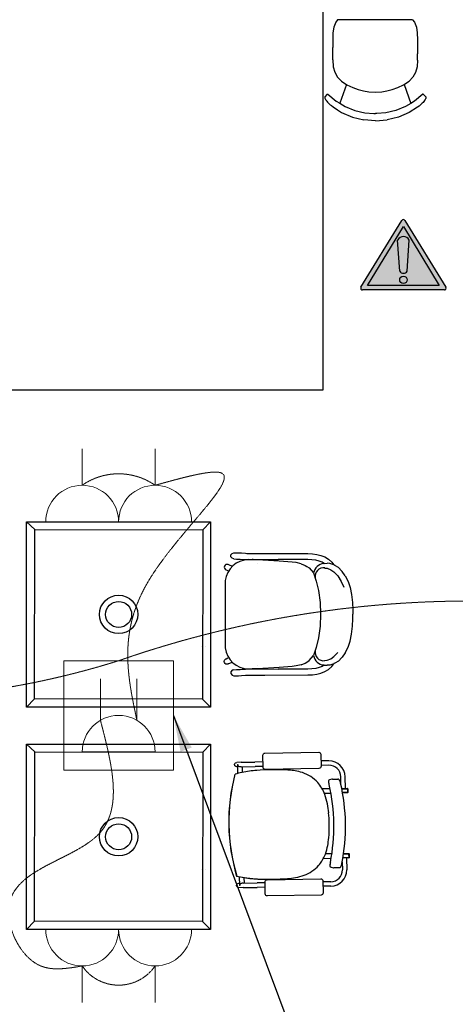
# Model space of a CAD drawing. Header units: millimetres. Extents: x -11575 to 52845, y -36266 to 23021.
# Tile 9 of 184: x 6820 to 8612, y 2187 to 6233. Entities that reach past the tile are written whole.
import ezdxf

# ---------------------------------------------------------------- set-up
doc = ezdxf.new("R2010")
doc.units = ezdxf.units.MM
doc.header["$MEASUREMENT"] = 0
doc.linetypes.add('HIDDENX2', pattern=[0.75, 0.5, -0.25])
doc.layers.get('0').update_dxf_attribs({"lineweight": 5})
doc.layers.add('GREY SCALE', color=9, linetype='Continuous', true_color=0x808080)
for name, color, linetype, lineweight, true_color in [('GREYSCALE', 9, 'Continuous', 0, 0x808080), ('M-MEP-ELPR-CKT', 7, 'HIDDENX2', 20, 0x960000), ('M-MEP-ELPR-SOCKET', 5, 'Continuous', 20, 0x0000ff)]:
    doc.layers.add(name, color=color, linetype=linetype, lineweight=lineweight, true_color=true_color)
doc.layers.add('M-MEP-ELLG-TEXT', color=7, linetype='Continuous', lineweight=20)
doc.layers.add('Warning Symbol', color=7, linetype='Continuous')
doc.styles.add('Oswald Light', font='txt')
doc.dimstyles.new('MDS-50', dxfattribs={"dimtxt": 100, "dimasz": 100, "dimexe": 50, "dimexo": 50, "dimgap": 25, "dimtad": 1, "dimdec": 0, "dimtxsty": 'Oswald Light', "dimcen": 0, "dimdle": 1.5875, "dimazin": 0, "dimtfac": 1, "dimtdec": 0, "dimtix": 1, "dimtmove": 0, "dimatfit": 0, "dimfxl": 1, "dimfrac": 2, "dimtolj": 1, "dimarcsym": 0})

# ---------------------------------------------------------------- blocks, each defined once
blk = doc.blocks.new('FLOOR PLAN')
at = {"layer": 'GREYSCALE', "color": 0, "lineweight": -2}
for p, q in [((8127.6, 6232.3), (8120.3, 6222.8)), ((8436.2, 6232.3), (8127.6, 6232.3)), ((8128.1, 6232.9), (8127.8, 6232.6)), ((8435.7, 6232.9), (8436, 6232.6)), ((8436.2, 6232.3), (8443.8, 6222.4)), ((8112.6, 6202.5), (8108.7, 6179.3)), ((8120.3, 6222.8), (8112.6, 6202.5)), ((8443.8, 6222.4), (8451.6, 6202.1)), ((8451.6, 6202.1), (8455.5, 6178.9)), ((8108.7, 6179.3), (8107.9, 6151)), ((8107.9, 6151), (8108, 6119.7)), ((8455.5, 6178.9), (8456.4, 6150.6)), ((8456.4, 6150.6), (8456.4, 6119.3)), ((8108, 6119.7), (8108, 6119.3)), ((8108, 6067.8), (8108, 6119.3)), ((8456.4, 6119.3), (8456.4, 6118.8)), ((8456.4, 6118.8), (8456.5, 6092.3)), ((8456.5, 6092.3), (8456.5, 6092.1)), ((8456.5, 6067.4), (8456.5, 6092.1)), ((8108, 6067.8), (8109.8, 6039.2)), ((8109.8, 6039.2), (8116.5, 6016.9)), ((8454.8, 6038.7), (8448.1, 6016.5)), ((8456.5, 6067.4), (8454.8, 6038.7)), ((8116.5, 6016.9), (8127.5, 5997.4)), ((8127.5, 5997.4), (8143.2, 5980.3)), ((8437.2, 5997), (8421.5, 5980)), ((8448.1, 6016.5), (8437.2, 5997)), ((8163.9, 5966.8), (8136.8, 5889.5)), ((8143.2, 5980.3), (8166.2, 5965.3)), ((8166.2, 5965.3), (8189.7, 5954.1)), ((8189.7, 5954.1), (8212.3, 5946)), ((8352.5, 5945.8), (8375.1, 5953.9)), ((8375.1, 5953.9), (8398.6, 5965)), ((8398.6, 5965), (8421.5, 5980)), ((8401.6, 5967), (8429.2, 5889.1)), ((8075.5, 5916.3), (8075, 5915.4)), ((8075, 5915.4), (8075, 5913.1)), ((8075, 5913.1), (8075.1, 5912.1)), ((8075.1, 5912.1), (8075.4, 5910.4)), ((8075.4, 5910.4), (8076.4, 5908.1)), ((8085.3, 5926.8), (8075.5, 5916.3)), ((8076.4, 5908.1), (8078, 5905.2)), ((8085.3, 5926.8), (8086.2, 5927.3)), ((8086.2, 5927.3), (8087.1, 5927.4)), ((8087.1, 5927.4), (8088, 5926.9)), ((8088, 5926.9), (8121.3, 5898.9)), ((8212.3, 5946), (8234.4, 5940.2)), ((8234.4, 5940.2), (8255.8, 5936.8)), ((8255.8, 5936.8), (8282.4, 5935.3)), ((8282.4, 5935.3), (8309, 5936.7)), ((8309, 5936.7), (8330.4, 5940.1)), ((8330.4, 5940.1), (8352.5, 5945.8)), ((8477.9, 5926.4), (8444.6, 5898.5)), ((8478.8, 5926.9), (8477.9, 5926.4)), ((8479.8, 5926.8), (8478.8, 5926.9)), ((8480.6, 5926.3), (8479.8, 5926.8)), ((8480.6, 5926.3), (8490.4, 5915.8)), ((8489.6, 5907.5), (8487.9, 5904.7)), ((8490.6, 5909.9), (8489.6, 5907.5)), ((8490.4, 5915.8), (8490.9, 5914.9)), ((8490.9, 5911.6), (8490.6, 5909.9)), ((8490.9, 5914.9), (8490.9, 5912.6)), ((8490.9, 5912.6), (8490.9, 5911.6)), ((8078.5, 5904.5), (8078, 5905.2)), ((8078.5, 5904.5), (8080.3, 5901.9)), ((8080.3, 5901.9), (8080.7, 5901.3)), ((8080.7, 5901.3), (8083.5, 5897.7)), ((8083.5, 5897.7), (8086.7, 5893.9)), ((8086.7, 5893.9), (8090.4, 5890)), ((8090.4, 5890), (8094.5, 5886)), ((8094.5, 5886), (8098.8, 5882.2)), ((8103.3, 5878.6), (8098.8, 5882.2)), ((8103.3, 5878.6), (8109.5, 5874.6)), ((8109.5, 5874.6), (8127.3, 5863.1)), ((8121.3, 5898.9), (8136.8, 5889.5)), ((8136.8, 5889.5), (8158.4, 5876.4)), ((8158.4, 5876.4), (8198.4, 5860)), ((8407.6, 5876.1), (8367.7, 5859.7)), ((8429.2, 5889.1), (8407.6, 5876.1)), ((8456.5, 5874.1), (8422, 5851.9)), ((8444.6, 5898.5), (8429.2, 5889.1)), ((8462.7, 5878.1), (8456.5, 5874.1)), ((8462.7, 5878.1), (8467.2, 5881.7)), ((8471.5, 5885.5), (8467.2, 5881.7)), ((8475.6, 5889.5), (8471.5, 5885.5)), ((8479.3, 5893.4), (8475.6, 5889.5)), ((8482.5, 5897.2), (8479.3, 5893.4)), ((8485.3, 5900.8), (8482.5, 5897.2)), ((8485.7, 5901.4), (8485.3, 5900.8)), ((8487.5, 5904), (8485.7, 5901.4)), ((8487.5, 5904), (8487.9, 5904.7)), ((8127.3, 5863.1), (8144.1, 5852.2)), ((8144.1, 5852.2), (8188.5, 5832.9)), ((8188.5, 5832.9), (8235.2, 5821.1)), ((8198.4, 5860), (8240.2, 5849.9)), ((8240.2, 5849.9), (8277.3, 5847.8)), ((8277.3, 5847.8), (8278.1, 5847.8)), ((8278.1, 5847.8), (8283.1, 5847.5)), ((8288, 5847.8), (8283.1, 5847.5)), ((8288.9, 5847.8), (8288, 5847.8)), ((8325.9, 5849.8), (8288.9, 5847.8)), ((8367.7, 5859.7), (8325.9, 5849.8)), ((8377.7, 5832.7), (8331, 5821)), ((8422, 5851.9), (8377.7, 5832.7)), ((8283.1, 5818.1), (8235.2, 5821.1)), ((8283.1, 5818.1), (8331, 5821)), ((6848.5, 4169.8), (6881.9, 4137.7)), ((7605.4, 4169.8), (7573.3, 4136.3)), ((7688.8, 4033.5), (7693.3, 4039.6)), ((7688.8, 4025.9), (7688.8, 4033.5)), ((7693.3, 4019.9), (7688.8, 4025.9)), ((7693.3, 4039.6), (7700.4, 4041.9)), ((7700.4, 4017.5), (7693.3, 4019.9)), ((7700.4, 4041.9), (7700.6, 4041.9)), ((7700.4, 4017.5), (7711.5, 4016.2)), ((7700.6, 4041.9), (7700.8, 4041.9)), ((7700.8, 4041.9), (7720.4, 4041.9)), ((7711.5, 4016.2), (7714.5, 4016.1)), ((7714.5, 4016.1), (7726.7, 4015.9)), ((7720.4, 4041.9), (7732.9, 4041.6)), ((7726.7, 4015.9), (7735.4, 4015.2)), ((7732.9, 4041.6), (7748.3, 4040.3)), ((7735.4, 4015.2), (7748.7, 4014.5)), ((7748.3, 4040.3), (7753.6, 4040)), ((7748.7, 4014.5), (7753.6, 4014.5)), ((7753.6, 4040), (7764.2, 4039.9)), ((7753.6, 4014.5), (7764.1, 4014.4)), ((7764.1, 4014.4), (7782.5, 4014.3)), ((7764.2, 4039.9), (7782.6, 4039.8)), ((7779.2, 4014.4), (7776.4, 4014.2)), ((7779.7, 4014.4), (7779.2, 4014.4)), ((7797.6, 4013.9), (7779.7, 4014.4)), ((7782.5, 4014.3), (7828, 4014.2)), ((7782.6, 4039.8), (7828.1, 4039.7)), ((7886.6, 4008.1), (7797.6, 4013.9)), ((7828, 4014.2), (7882.8, 4015.1)), ((7828.1, 4039.7), (8005.8, 4038.9)), ((8005, 4014.6), (7882.9, 4015.1)), ((7922.8, 4005.8), (7886.6, 4008.1)), ((7940.1, 4004.4), (7922.8, 4005.8)), ((8022.3, 4013.7), (8005, 4014.6)), ((8005.8, 4038.9), (8024.4, 4038)), ((8037.8, 4011.8), (8022.3, 4013.7)), ((8024.4, 4038), (8042.1, 4035.7)), ((8051.5, 4008.5), (8037.8, 4011.8)), ((8042.1, 4035.7), (8058.9, 4031.7)), ((8063.8, 4003.5), (8051.5, 4008.5)), ((8058.9, 4031.7), (8074.8, 4025.2)), ((8074.8, 4025.2), (8089.7, 4016)), ((8089.7, 4016), (8103.3, 4003.6)), ((7662.2, 3987.6), (7661.3, 3983.2)), ((7661.3, 3983.2), (7662.2, 3978.8)), ((7664.7, 3991.4), (7662.2, 3987.6)), ((7662.2, 3978.8), (7664.7, 3975)), ((7668.4, 3993.9), (7664.7, 3991.4)), ((7664.7, 3975), (7668.4, 3972.5)), ((7672.9, 3994.8), (7668.4, 3993.9)), ((7668.4, 3972.5), (7668.6, 3972.4)), ((7668.6, 3972.4), (7675.6, 3969)), ((7677.3, 3993.9), (7672.9, 3994.8)), ((7677.4, 3993.8), (7677.3, 3993.9)), ((7683.1, 3991.2), (7677.4, 3993.8)), ((7693.2, 3988), (7683.1, 3991.2)), ((7797, 3999.7), (7797, 3999.7)), ((7957.4, 4002), (7940.1, 4004.4)), ((7977.3, 3997.3), (7957.4, 4002)), ((7977.3, 3997.3), (7994.6, 3990.5)), ((7994.6, 3990.5), (8001.4, 3986.1)), ((8001.4, 3986.1), (8010.8, 3980.1)), ((8010.8, 3980.1), (8029.1, 3959.5)), ((8062.3, 3999.5), (8062.3, 3999.5)), ((8072.5, 3998.1), (8063.8, 4003.5)), ((8071, 3998), (8072.5, 3998.1)), ((8072.5, 3998.1), (8084.9, 3999.1)), ((8074.2, 3980), (8075, 3979.9)), ((8075, 3979.9), (8084.6, 3978.6)), ((8084.6, 3978.6), (8099.5, 3972.5)), ((8096, 3998), (8084.9, 3999.1)), ((8100.4, 3997.4), (8096, 3998)), ((8099.5, 3972.5), (8112.8, 3963.7)), ((8111.8, 3992.8), (8100.4, 3997.4)), ((8103.3, 4003.6), (8111.8, 3992.8)), ((8112.7, 3992.4), (8111.8, 3992.8)), ((8115.8, 3990.6), (8112.7, 3992.4)), ((8130.7, 3982), (8115.8, 3990.6)), ((8145.3, 3967.5), (8130.7, 3982)), ((8146.8, 3966.1), (8145.3, 3967.5)), ((8159.4, 3948.4), (8146.8, 3966.1)), ((7665.2, 3928.1), (7665.2, 3651.3)), ((8029.1, 3959.5), (8039.6, 3925.9)), ((8039.6, 3925.9), (8048.6, 3886.9)), ((8112.8, 3963.7), (8128.9, 3947.2)), ((8128.9, 3947.2), (8142.8, 3925.1)), ((8142.8, 3925.1), (8152.7, 3901.8)), ((8159.4, 3948.4), (8170.8, 3924.7)), ((8170.8, 3924.7), (8178.8, 3900.2)), ((8048.6, 3886.9), (8055.6, 3838.4)), ((8178.8, 3900.2), (8185.2, 3870.7)), ((8185.2, 3870.7), (8189.1, 3838.5)), ((8055.6, 3838.4), (8057.9, 3789.7)), ((8189.1, 3838.5), (8190.2, 3807.6)), ((8190.2, 3807.6), (8190, 3789.7)), ((8057.9, 3789.6), (8055.6, 3740.9)), ((8057.9, 3789.7), (8057.9, 3789.7)), ((8057.9, 3789.7), (8057.9, 3789.6)), ((8189.1, 3740.8), (8190.2, 3771.7)), ((8190.2, 3771.7), (8190, 3789.6)), ((8055.6, 3740.9), (8048.6, 3692.4)), ((8185.2, 3708.6), (8189.1, 3740.8)), ((8048.6, 3692.4), (8039.6, 3653.4)), ((8178.8, 3679.1), (8185.2, 3708.6)), ((7567.4, 3656.3), (7567.7, 3656.3)), ((7585.3, 3656.6), (7585.6, 3656.6)), ((8039.6, 3653.4), (8029.1, 3619.8)), ((8159.4, 3630.9), (8170.8, 3654.6)), ((8170.8, 3654.6), (8178.8, 3679.1)), ((7662.2, 3600.5), (7664.7, 3604.3)), ((7664.7, 3604.3), (7668.4, 3606.8)), ((7668.4, 3606.8), (7668.6, 3606.9)), ((7668.6, 3606.9), (7675.6, 3610.3)), ((8010.8, 3599.2), (8029.1, 3619.8)), ((8084.6, 3600.7), (8099.5, 3606.8)), ((8099.5, 3606.8), (8112.8, 3615.6)), ((8112.8, 3615.6), (8128.9, 3632.1)), ((8145.3, 3611.8), (8130.7, 3597.3)), ((8146.8, 3613.2), (8145.3, 3611.8)), ((8159.4, 3630.9), (8146.8, 3613.2)), ((7661.3, 3596.1), (7662.2, 3600.5)), ((7662.2, 3591.7), (7661.3, 3596.1)), ((7664.7, 3587.9), (7662.2, 3591.7)), ((7668.4, 3585.4), (7664.7, 3587.9)), ((7672.9, 3584.5), (7668.4, 3585.4)), ((7677.3, 3585.4), (7672.9, 3584.5)), ((7677.4, 3585.5), (7677.3, 3585.4)), ((7683.1, 3588.1), (7677.4, 3585.5)), ((7693.2, 3591.3), (7683.1, 3588.1)), ((7700.4, 3561.8), (7693.3, 3559.5)), ((7700.4, 3561.8), (7711.5, 3563.2)), ((7711.5, 3563.2), (7714.5, 3563.2)), ((7714.5, 3563.2), (7726.7, 3563.4)), ((7726.7, 3563.4), (7735.4, 3564.1)), ((7735.4, 3564.1), (7748.7, 3564.8)), ((7748.7, 3564.8), (7753.6, 3564.9)), ((7753.6, 3564.9), (7764.1, 3564.9)), ((7764.1, 3564.9), (7782.5, 3565)), ((7779.2, 3565), (7776.4, 3565.1)), ((7779.7, 3565), (7779.2, 3565)), ((7797.6, 3565.5), (7779.7, 3565)), ((7782.5, 3565), (7828, 3565.1)), ((7797, 3579.6), (7797, 3579.6)), ((7886.6, 3571.2), (7797.6, 3565.5)), ((7828, 3565.1), (7882.8, 3564.2)), ((8005, 3564.7), (7882.9, 3564.2)), ((7922.8, 3573.5), (7886.6, 3571.2)), ((7940.1, 3574.9), (7922.8, 3573.5)), ((7957.4, 3577.3), (7940.1, 3574.9)), ((7977.3, 3582), (7957.4, 3577.3)), ((7977.3, 3582), (7994.6, 3588.8)), ((7994.6, 3588.8), (8001.4, 3593.2)), ((8001.4, 3593.2), (8010.8, 3599.2)), ((8022.3, 3565.6), (8005, 3564.7)), ((8037.8, 3567.6), (8022.3, 3565.6)), ((8051.5, 3570.9), (8037.8, 3567.6)), ((8063.8, 3575.8), (8051.5, 3570.9)), ((8062.3, 3579.8), (8062.3, 3579.8)), ((8072.5, 3581.2), (8063.8, 3575.8)), ((8071, 3581.4), (8072.5, 3581.2)), ((8072.5, 3581.2), (8084.9, 3580.2)), ((8074.2, 3599.3), (8075, 3599.4)), ((8074.8, 3554.1), (8089.7, 3563.3)), ((8075, 3599.4), (8084.6, 3600.7)), ((8096, 3581.3), (8084.9, 3580.2)), ((8089.7, 3563.3), (8103.3, 3575.8)), ((8100.4, 3581.9), (8096, 3581.3)), ((8111.8, 3586.5), (8100.4, 3581.9)), ((8103.3, 3575.8), (8111.8, 3586.5)), ((8112.7, 3586.9), (8111.8, 3586.5)), ((8115.8, 3588.7), (8112.7, 3586.9)), ((8130.7, 3597.3), (8115.8, 3588.7)), ((7693.3, 3559.5), (7688.8, 3553.4)), ((7688.8, 3553.4), (7688.8, 3545.8)), ((7688.8, 3545.8), (7693.3, 3539.8)), ((7693.3, 3539.8), (7700.4, 3537.4)), ((7700.4, 3537.4), (7700.6, 3537.4)), ((7700.6, 3537.4), (7700.8, 3537.4)), ((7700.8, 3537.4), (7720.4, 3537.4)), ((7720.4, 3537.4), (7732.9, 3537.7)), ((7732.9, 3537.7), (7748.3, 3539)), ((7748.3, 3539), (7753.6, 3539.4)), ((7753.6, 3539.4), (7764.2, 3539.4)), ((7764.2, 3539.4), (7782.6, 3539.5)), ((7782.6, 3539.5), (7828.1, 3539.6)), ((7828.1, 3539.6), (8005.8, 3540.4)), ((8005.8, 3540.4), (8024.4, 3541.4)), ((8024.4, 3541.4), (8042.1, 3543.6)), ((8042.1, 3543.6), (8058.9, 3547.6)), ((8058.9, 3547.6), (8074.8, 3554.1)), ((6848.5, 3408.4), (6880.6, 3441.9)), ((7605.4, 3408.4), (7571.9, 3440.5)), ((6848.5, 3256), (6881.9, 3223.9)), ((7605.4, 3256), (7573.3, 3222.6)), ((7821.2, 3160.9), (7820.4, 3210.5)), ((7828.8, 3219.2), (8049.8, 3222.9)), ((8058.5, 3214.5), (8059.4, 3164.9)), ((7730.6, 3181.4), (7712.6, 3181.1)), ((7715.4, 3163), (7712.9, 3162.9)), ((7715.3, 3172), (7716.7, 3172.1)), ((7715.3, 3171.9), (7715.9, 3135.7)), ((7715.3, 3171.9), (7715.3, 3171.9)), ((7716.7, 3172.1), (7716.7, 3172.1)), ((7730.9, 3163.2), (7725.9, 3163.1)), ((7730.6, 3181.4), (7787.7, 3182.3)), ((7730.9, 3163.2), (7788, 3164.2)), ((7735, 3163.3), (7735.3, 3140)), ((7820.8, 3182.9), (7787.7, 3182.3)), ((7821.1, 3164.7), (7788, 3164.2)), ((8051, 3156.2), (7829.9, 3152.5)), ((8091.6, 3187.5), (8059, 3186.9)), ((8091.9, 3169.3), (8059.3, 3168.8)), ((7705.2, 3132.8), (7705.2, 3132.8)), ((7705.6, 3132.8), (7705.6, 3132.8)), ((8141.3, 3089), (8140.8, 3122)), ((8159.7, 3074.1), (8158.9, 3122.4)), ((8092.5, 3089.9), (8092.5, 3089.9)), ((8104.4, 3111.9), (8094.8, 3109.2)), ((8106, 3112.1), (8128, 3112.5)), ((8106, 3112.1), (8106, 3112.1)), ((8096.2, 3073), (8064.5, 3072.5)), ((8073.1, 3054.5), (8099.7, 3054.9)), ((8144.6, 3073.8), (8168.9, 3074.3)), ((8168.6, 3073.1), (8144.8, 3072.7)), ((8144.8, 3072.7), (8168.9, 3073.1)), ((8168.8, 3057.3), (8147.8, 3056.9)), ((8169.2, 3056.1), (8148, 3055.8)), ((8168.6, 3073.1), (8168.8, 3057.3)), ((8169.2, 3057.3), (8168.8, 3057.3)), ((8168.9, 3073.1), (8169.2, 3057.3)), ((8170.1, 3073.1), (8170.4, 3057.3)), ((7680.4, 2923), (7679.9, 2923)), ((7679.9, 2923), (7679.9, 2923)), ((7680.4, 2923), (7679.9, 2923)), ((7680.4, 2923), (7680.5, 2923)), ((7680.5, 2923), (7680.4, 2923)), ((7680.4, 2923), (7680.4, 2923)), ((7680.5, 2923), (7680.5, 2923)), ((8104, 2805.3), (8077.4, 2804.8)), ((8173.1, 2805.2), (8152.1, 2804.9)), ((8152.1, 2804.9), (8173.4, 2805.2)), ((8152.3, 2806.1), (8173.4, 2806.4)), ((8173.1, 2805.2), (8173.4, 2789.5)), ((8173.4, 2805.2), (8173.7, 2789.5)), ((8174.6, 2805.2), (8174.9, 2789.5)), ((8069.4, 2786.5), (8101.1, 2787.1)), ((8145.5, 2765.9), (8145.5, 2765.9)), ((8146.7, 2772.2), (8147.2, 2739.6)), ((8173.7, 2788.3), (8149.5, 2787.9)), ((8173.4, 2789.5), (8149.7, 2789.1)), ((8164.6, 2788.1), (8165.4, 2739.9)), ((8173.7, 2789.5), (8173.4, 2789.5)), ((7567.4, 2742.5), (7567.7, 2742.5)), ((7585.3, 2742.9), (7585.6, 2742.9)), ((7723, 2711.6), (7723.6, 2675.4)), ((8100.8, 2750.4), (8110.5, 2748.1)), ((8110.5, 2748.1), (8110.5, 2748.1)), ((8134.2, 2748.3), (8112.2, 2747.9)), ((7723.5, 2684.3), (7721, 2684.3)), ((7725.1, 2675.3), (7723.7, 2675.2)), ((7723.7, 2675.2), (7723.7, 2675.2)), ((7726.9, 2680.9), (7726.9, 2680.9)), ((7739, 2684.6), (7734, 2684.5)), ((7739, 2684.6), (7796.1, 2685.5)), ((7742.6, 2707.9), (7743, 2684.7)), ((7829.2, 2686.1), (7796.1, 2685.5)), ((7830, 2640.6), (7829.1, 2690.2)), ((7837.5, 2698.9), (8058.6, 2702.6)), ((8067.3, 2694.2), (8068.1, 2644.6)), ((8100, 2690.7), (8067.4, 2690.1)), ((8100.3, 2672.5), (8067.7, 2672)), ((7739.3, 2666.4), (7721.3, 2666.1)), ((7739.3, 2666.4), (7796.4, 2667.4)), ((7829.5, 2668), (7796.4, 2667.4)), ((8059.7, 2636), (7838.7, 2632.2)), ((6848.5, 2494.7), (6880.6, 2528.2)), ((7605.4, 2494.7), (7571.9, 2526.8))]:
    blk.add_line(p, q, dxfattribs=at)
at = {"layer": 'GREYSCALE', "color": 0, "lineweight": -2, "ltscale": 3}
for p, q in [((6848.5, 3408.4), (6848.5, 4169.8)), ((6848.5, 4169.8), (7605.4, 4169.8)), ((7605.4, 4169.8), (7605.4, 3408.4)), ((6880.6, 3441.9), (6881.9, 4137.7)), ((6881.9, 4137.7), (7573.3, 4136.3)), ((7573.3, 4136.3), (7571.9, 3440.5)), ((7571.9, 3440.5), (6880.6, 3441.9)), ((7605.4, 3408.4), (6848.5, 3408.4)), ((6848.5, 2494.7), (6848.5, 3256)), ((6848.5, 3256), (7605.4, 3256)), ((7605.4, 3256), (7605.4, 2494.7)), ((6880.6, 2528.2), (6881.9, 3223.9)), ((6881.9, 3223.9), (7573.3, 3222.6)), ((7573.3, 3222.6), (7571.9, 2526.8)), ((7571.9, 2526.8), (6880.6, 2528.2)), ((7605.4, 2494.7), (6848.5, 2494.7))]:
    blk.add_line(p, q, dxfattribs=at)
at = {"layer": 'GREYSCALE', "color": 0, "lineweight": -2}
for centre, radius in [((7226.9, 3789.1), 78.9), ((7226.9, 3789.1), 53.5), ((7226.9, 2875.4), 78.9), ((7226.9, 2875.4), 53.5)]:
    blk.add_circle(centre, radius, dxfattribs=at)
for centre, radius, start, end in [((7763.3, 3915.5), 98.9, 91.6449, 172.7091), ((8074.2, 3952.4), 45.6, 94.121, 171.1136), ((8069.4, 3945.9), 34.5, 80.6552, 191.7599), ((7763.3, 3663.8), 98.9, 187.2909, 268.3551), ((8074.2, 3626.9), 45.6, 188.8864, 265.879), ((8069.4, 3633.4), 34.5, 168.2401, 279.3448), ((7724.8, 3172.1), 9.56, 180.1635, 180.9463), ((7726, 3172.4), 9.3, 181.9227, 218.9064), ((8092.7, 3121.2), 66.2, 0.9673, 90.9673), ((8092.7, 3121.2), 48.1, 0.9673, 90.9673), ((8454.7, 2936.1), 774.9, 165.2893, 180.9674), ((8455.6, 2936.1), 775.4, 165.2991, 180.9677), ((7820.4, 2719.4), 429, 101.5099, 105.5079), ((7837, 2626.7), 523.2, 94.5636, 101.2753), ((7862.6, 2310.7), 840.3, 90.7865, 94.5894), ((7873.9, 1521), 1630, 89.658, 90.8014), ((7879.8, 2313.1), 837.9, 88.1463, 89.7404), ((7893.4, 2713.4), 437.4, 85.4521, 88.2202), ((7906.4, 2870), 280.2, 80.4961, 85.5792), ((7920.8, 2953.3), 195.7, 71.5558, 80.6268), ((7935.3, 2995.5), 151.1, 42.6719, 71.7095), ((7932.1, 2997.7), 152, 20.0205, 41.2399), ((8097.7, 3102.9), 7.53, 163.8076, 179.9747), ((8102.4, 3102.8), 12.2, 179.4938, 185.0913), ((8115.6, 3103.9), 25.5, 185.0254, 188.3357), ((8136.8, 3106.9), 46.9, 188.2091, 190.2721), ((8096.4, 3103.3), 6.23, 105.5829, 163.8827), ((8196, 3117.6), 107.1, 190.2585, 191.6592), ((8286.5, 3136.2), 199.5, 191.6174, 192.4818), ((8385.1, 3157.9), 300.4, 192.4617, 193.0826), ((7348.3, 2917.2), 764, 348.8689, 13.0657), ((8106.2, 3105.5), 6.68, 91.0076, 105.3639), ((8128.1, 3105.7), 6.85, 75.2807, 90.8297), ((8127.9, 3105.1), 7.45, 51.028, 74.8649), ((8126.2, 3103), 10.2, 37.2975, 50.9436), ((8120.1, 3098.4), 17.8, 27.4686, 37.1709), ((8109.4, 3092.6), 29.9, 24.0535, 27.8256), ((8096.6, 3087), 44, 19.2026, 23.9447), ((8081.4, 3081.7), 60, 13.0307, 19.1648), ((7375.4, 2917.6), 784.9, 348.8528, 13.0818), ((7850.5, 2966.4), 239.4, 10.5401, 20.3729), ((8168.9, 3073), 1.21, 0.9673, 90.9673), ((8169.1, 3057.3), 1.21, 270.9673, 0.9673), ((7722, 2941.9), 370.3, 4.9572, 10.6248), ((7469.4, 2921.2), 623.7, 0.8016, 4.8461), ((8454.7, 2936.1), 774.9, 180.9673, 196.6453), ((8455.6, 2936.1), 775.4, 180.967, 196.6354), ((8455.7, 2936.1), 775.4, 180.967, 196.6354), ((7440.7, 2917.3), 652.5, 358.7096, 1.1115), ((7664, 2910.4), 429.2, 353.6902, 358.9578), ((7806.1, 2894.3), 286.1, 347.2013, 353.7631), ((7943.3, 2851.3), 141.7, 318.6205, 337.0216), ((7891.6, 2874.1), 198.3, 336.7677, 347.4167), ((8173.4, 2805.2), 1.21, 0.9673, 90.9673), ((7937, 2860.4), 152.6, 290.3202, 317.6266), ((8129.8, 2755.6), 33.9, 172.9211, 175.4963), ((8112, 2757), 16, 175.5973, 180.6954), ((8104.8, 2757), 8.76, 180.9643, 189.9091), ((8102.3, 2756.5), 6.28, 189.1696, 256.1755), ((8164.8, 2751.2), 69.2, 170.8606, 172.8479), ((8242.2, 2738.9), 147.5, 169.824, 170.9263), ((8376.3, 2714.8), 283.8, 168.8428, 169.8128), ((8129.9, 2759.4), 13, 320.0726, 329.1815), ((8123.3, 2763.5), 20.7, 329.0102, 334.0778), ((8115.9, 2767.1), 28.8, 333.9665, 337.9098), ((8103.1, 2772.3), 42.7, 337.9313, 342.813), ((8087.1, 2777.3), 59.5, 342.7395, 348.9312), ((8173.7, 2789.5), 1.21, 270.9673, 0.9673), ((7817.2, 3151.8), 450.1, 256.5192, 265.0906), ((7816.6, 3146.4), 444.6, 256.4925, 264.535), ((7816.7, 3147), 445.2, 256.4995, 264.4595), ((7919.4, 2908.8), 204, 279.8779, 290.2278), ((8099.2, 2738.8), 48.1, 270.9673, 0.9673), ((8099.2, 2738.8), 66.2, 270.9673, 0.9673), ((8112.1, 2754.6), 6.68, 256.5667, 270.9335), ((8134, 2755.2), 6.97, 271.256, 303.9133), ((8133, 2756.7), 8.76, 303.8582, 320.3742), ((7732.7, 2675.5), 9.08, 180.9675, 181.7919), ((7734.4, 2675.3), 9.32, 143.0595, 179.9806), ((7834.2, 3318.5), 617.6, 264.3858, 268.8641), ((7831.7, 3287.2), 586.2, 264.3753, 267.645), ((7831.2, 3290.7), 589.7, 264.8921, 267.392), ((7839.4, 3465.5), 764.7, 267.3778, 269.7727), ((7841.6, 3539.1), 838.3, 267.6711, 271.0925), ((7841.9, 3594.8), 894, 268.72, 271.0837), ((7840.8, 3716.6), 1015.8, 269.7456, 271.6683), ((7832.7, 4123.7), 1423, 271.0501, 272.3598), ((7832.1, 4119.8), 1419.1, 271.5476, 272.0323), ((7862.7, 3467.3), 765.9, 272.1435, 274.4326), ((7895.9, 3043.3), 340.6, 274.3694, 279.8917)]:
    blk.add_arc(centre, radius, start, end, dxfattribs=at)
at = {"layer": 'GREYSCALE', "color": 0, "lineweight": -2, "extrusion": (0, 0, -1)}
for centre, major_axis, ratio, start_param, end_param in [((7829, 3210.6), (6.21, -6.01), 0.992436, 2.359991, 3.923195), ((8049.9, 3214.3), (6.01, 6.21), 0.992436, -0.781602, 0.781602), ((7712.8, 3172), (0.15, -9.07), 0.999507, 0, 3.141593), ((7725.8, 3172.2), (-0.15, 9.07), 0.999507, 3.141593, 4.052444), ((7829.8, 3161.1), (6.01, 6.21), 0.992436, 2.359991, 3.923195), ((8050.7, 3164.8), (6.21, -6.01), 0.992436, -0.781602, 0.781602), ((7721.1, 2675.2), (0.15, -9.07), 0.999507, 0, 3.141593), ((7734.2, 2675.4), (0.15, -9.07), 0.999507, 2.230741, 3.141593), ((7837.8, 2690.3), (-6.21, 6.01), 0.992436, -0.781602, 0.781602), ((8058.7, 2694), (-6.01, -6.21), 0.992436, 2.359991, 3.923195), ((7838.6, 2640.8), (-6.01, -6.21), 0.992436, -0.781602, 0.781602), ((8059.5, 2644.6), (-6.21, 6.01), 0.992436, 2.359991, 3.923195)]:
    blk.add_ellipse(centre, major_axis=major_axis, ratio=ratio, start_param=start_param, end_param=end_param, dxfattribs=at)
blk = doc.blocks.new('13A DSSO-FB')
at = {"color": 0}
blk.add_lwpolyline([(-150, 150), (150, 150), (150, -150), (-150, -150)], close=True, dxfattribs=at)
for points in [[(-50, -13.4), (-50, 100)], [(50, -13.4), (50, 100)]]:
    blk.add_lwpolyline(points, dxfattribs=at)
blk.add_lwpolyline([(-100, -100), (100, -100, 1), (-100, -100)], format="xyb", dxfattribs=at)
blk = doc.blocks.new('13A SSSO')
at = {"color": 0}
blk.add_lwpolyline([(0, 100), (0, 200)], dxfattribs=at)
blk.add_lwpolyline([(-100, 0), (100, 0, 1), (-100, 0)], format="xyb", dxfattribs=at)
blk = doc.blocks.new('A$C759E7B6B')
at = {"layer": 'Warning Symbol', "true_color": 0xed1f24}
h = blk.add_hatch(color=240, dxfattribs=at)
h.dxf.hatch_style = 1
h.paths.add_polyline_path([(8.5, 381.4, 0.559648), (-8.7, 381.1), (-233.2, 15.2, 0.579652), (-224.5, 0), (224.5, 0, 0.592995), (233, 15.6)])
h.paths.add_polyline_path([(196.7, 25.3), (-196.7, 25.3), (0, 347.8)], flags=16)
h.paths.add_polyline_path([(0, 294, -0.249038), (32.2, 273.5), (20.1, 102.9, -0.288902), (0, 92, -0.288902), (-20.1, 102.9), (-32.2, 273.5, -0.249038)], flags=0)
h.paths.add_polyline_path([(20.7, 55.6, -1), (-20.7, 55.6, -1)], flags=0)
at = {"layer": 'Warning Symbol', "true_color": 0xf1eb1f}
h = blk.add_hatch(color=2, dxfattribs=at)
h.dxf.hatch_style = 1
h.paths.add_polyline_path([(-196.7, 25.3), (196.7, 25.3), (0, 347.8)])
h.paths.add_polyline_path([(-32.2, 273.5, -0.249038), (0, 294, -0.249038), (32.2, 273.5), (20.1, 102.9, -0.288902), (0, 92, -0.288902), (-20.1, 102.9)], flags=16)
h.paths.add_polyline_path([(20.7, 55.6, -1), (-20.7, 55.6, -1)], flags=16)
at = {"layer": 'Warning Symbol', "true_color": 0xed1f24}
h = blk.add_hatch(color=240, dxfattribs=at)
h.dxf.hatch_style = 1
h.paths.add_polyline_path([(32.2, 273.5, 0.249038), (0, 294, 0.249038), (-32.2, 273.5), (-20.1, 102.9, 0.288902), (0, 92, 0.288902), (20.1, 102.9)])
h.paths.add_polyline_path([(-20.7, 55.6, 1), (20.7, 55.6, 1)])
at = {"layer": 'Warning Symbol'}
for p, q in [((-233, 15.6), (-8.5, 381.4)), ((8.5, 381.4), (233, 15.6)), ((-196.7, 25.3), (0, 347.8)), ((0, 347.8), (196.7, 25.3)), ((-20.1, 102.9), (-32.2, 273.5)), ((20.1, 102.9), (32.2, 273.5)), ((224.5, 0), (-224.5, 0)), ((196.7, 25.3), (-196.7, 25.3))]:
    blk.add_line(p, q, dxfattribs=at)
blk.add_circle((0, 55.6), 20.7, dxfattribs=at)
for centre, radius, start, end in [((0, 376), 10.1, 32.6709, 147.3291), ((3.3, 253.4), 40.7, 94.6224, 150.5598), ((-3.3, 253.4), 40.7, 29.4402, 85.3776), ((-1.3, 113.4), 21.5, 209.1393, 273.5958), ((1.3, 113.4), 21.5, 266.4042, 330.8607), ((-224.5, 10.1), 10.1, 147.3291, 270), ((224.5, 10.1), 10.1, 270, 32.6709)]:
    blk.add_arc(centre, radius, start, end, dxfattribs=at)

msp = doc.modelspace()

# ---------------------------------------------------------------- linework, layer by layer
at = {"layer": 'M-MEP-ELPR-CKT', "ltscale": 3}
for centre, radius, start, end in [((6197.6, 6873.3), 3432.3, 184.0813, 287.4553), ((7226.9, 4105.2), 261.8, 55.0431, 124.9569), ((8675.6, -556.5), 4400.7, 69.3997, 109.217), ((7226.9, 2447.5), 181.8, 214.4182, 325.5818)]:
    msp.add_arc(centre, radius, start, end, dxfattribs=at)
for points in [[(7376.9, 4319.8), (7650.4, 4369.9), (7342.8, 3914.6), (7302.1, 3353.9)], [(7076.9, 2344.7), (6901.1, 2347.1), (6778, 2603.7), (7149.7, 2891.6), (7152.1, 3353.9)]]:
    msp.add_spline(points, degree=3, dxfattribs=at)

# ---------------------------------------------------------------- block references
at = {"layer": 'GREY SCALE'}
msp.add_blockref('FLOOR PLAN', (0, 0), dxfattribs=at)
at = {"layer": 'M-MEP-ELPR-SOCKET', "color": 1, "true_color": 0xff0000, "xscale": 1.5, "yscale": 1.5, "zscale": 1.5}
for p in [(7076.9, 4169.8), (7376.9, 4169.8)]:
    msp.add_blockref('13A SSSO', p, dxfattribs=at)
at = {"layer": 'M-MEP-ELPR-SOCKET', "xscale": 1.5, "yscale": 1.5, "zscale": 1.5}
msp.add_blockref('13A DSSO-FB', (7227.1, 3374), dxfattribs=at)
at = {"layer": 'M-MEP-ELPR-SOCKET', "color": 1, "true_color": 0xff0000, "xscale": -1.5, "yscale": 1.5, "zscale": 1.5, "rotation": 180}
for p in [(7076.9, 2494.7), (7376.9, 2494.7)]:
    msp.add_blockref('13A SSSO', p, dxfattribs=at)
at = {"layer": 'Warning Symbol', "xscale": 0.75, "yscale": 0.75, "zscale": 0.75}
msp.add_blockref('A$C759E7B6B', (8398.5, 5122.3), dxfattribs=at)

# ---------------------------------------------------------------- leaders
at = {"layer": 'M-MEP-ELLG-TEXT'}
for points in [[(8468.7, 8752), (8066.5, 8752), (8066.5, 4710.3), (5747.9, 4710.3)], [(7452.1, 3374), (8175.9, 1440.7), (8932.3, 1440.7)], [(9999, 3337.9), (8175.9, 1440.7), (8932.3, 1440.7)]]:
    msp.add_leader(points, dimstyle='MDS-50', override={"dimasz": 150, "dimtad": 0}, dxfattribs=at)

doc.saveas('drawing.dxf')
